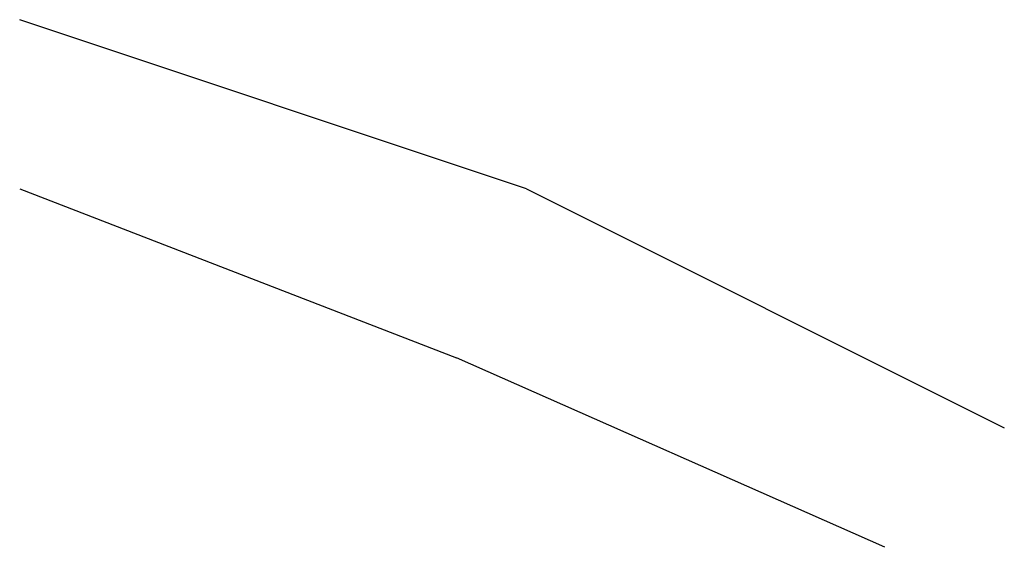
# Model space of a CAD drawing. Extents: x 80 to 779, y -135 to 240.
import ezdxf

# ---------------------------------------------------------------- set-up
doc = ezdxf.new("R2010")
doc.units = 0
doc.header["$LTSCALE"] = 3
doc.header["$MEASUREMENT"] = 0
doc.layers.get('0').update_dxf_attribs({"linetype": 'CONTINUOUS'})

msp = doc.modelspace()

# ---------------------------------------------------------------- linework, layer by layer
for p, q in [((439.94, 120, 207.8), (80, 239.99, -0.02)), ((80, 119.99, 207.82), (390.23, 0)), ((439.94, 120, 207.8), (779.3, -49.67, -0.02)), ((694.44, -134.52, 207.82), (390.23, 0))]:
    msp.add_line(p, q)

doc.saveas('drawing.dxf')
